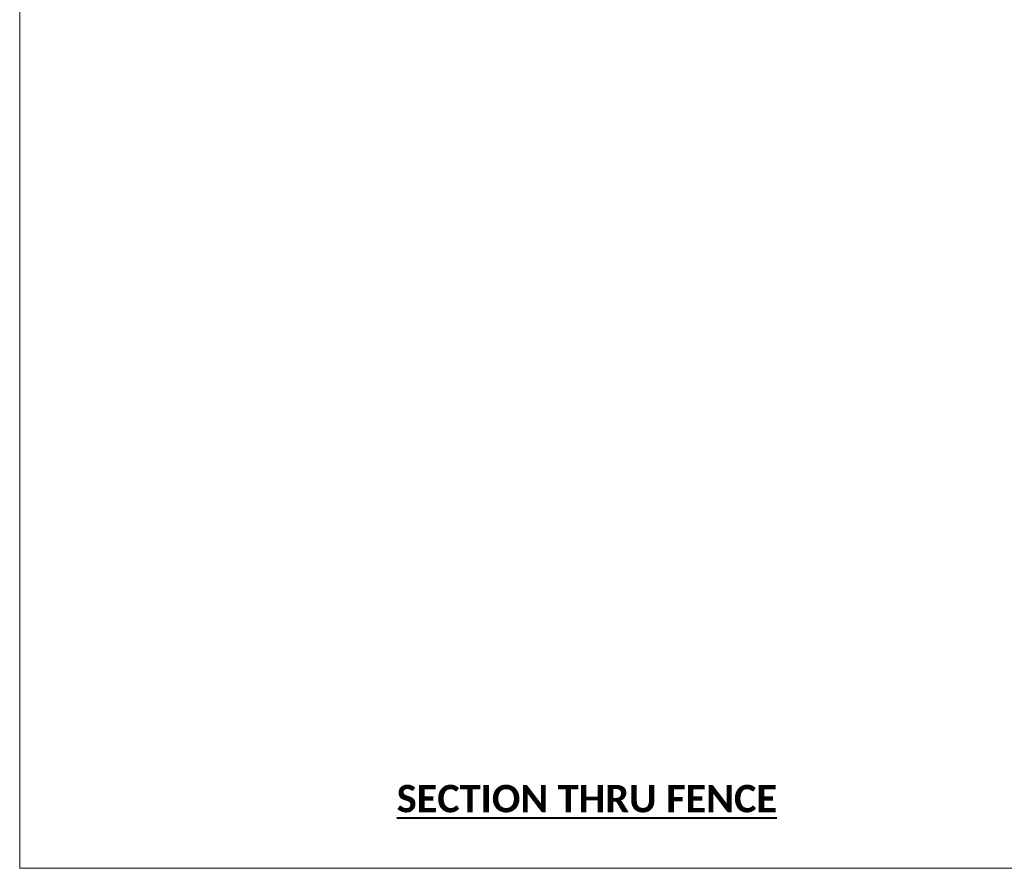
# Model space of a CAD drawing. Extents: x 19125 to 51786, y 27851 to 29201.
# Tile 1 of 13: x 19125 to 19703, y 27851 to 28349. Entities that reach past the tile are written whole.
import ezdxf

# ---------------------------------------------------------------- set-up
doc = ezdxf.new("R2010")
doc.units = 0
doc.header["$MEASUREMENT"] = 0
doc.layers.add('B_ANNO_NOPLOT', color=47, linetype='Continuous', lineweight=18, plot=False)
doc.layers.add('B_ANNO_TEXT_TITLE', color=7, linetype='Continuous', lineweight=40)
doc.styles.add('Title', font='calibrib.ttf', dxfattribs={"height": 0.125})

# ---------------------------------------------------------------- blocks, each defined once
blk = doc.blocks.new('INS_RAILCHAN_BASE')
at = {"layer": 'B_ANNO_NOPLOT', "flags": 128}
blk.add_lwpolyline([(0, 0), (0, 1349.0114), (1734.056, 1349.0114), (1734.056, 1278.6442), (2023.5172, 1278.6442), (2023.5172, 216.8033), (1694.6729, 216.8033), (1694.6729, 0)], close=True, dxfattribs=at)
at = {"layer": 'B_ANNO_TEXT_TITLE', "insert": (221.0939, 32.7049, 0.8422), "char_height": 16.05966, "attachment_point": 7, "style": 'Title'}
blk.add_mtext('{\\LSECTION THRU FENCE}', dxfattribs=at)
blk = doc.blocks.new('*U127')
at = {"layer": 'B_ANNO_NOPLOT', "flags": 128}
blk.add_lwpolyline([(0, 0), (0, 1349.01), (1734.06, 1349.01), (1734.06, 1278.64), (2023.52, 1278.64), (2023.52, 216.8), (1694.67, 216.8), (1694.67, 0)], close=True, dxfattribs=at)

msp = doc.modelspace()

# ---------------------------------------------------------------- block references
msp.add_blockref('INS_RAILCHAN_BASE', (19125.19, 27851.45, -0.84))

# ---------------------------------------------------------------- next in the draw order: block references
msp.add_blockref('*U127', (19125.19, 27851.45, -0.84))

doc.saveas('drawing.dxf')
